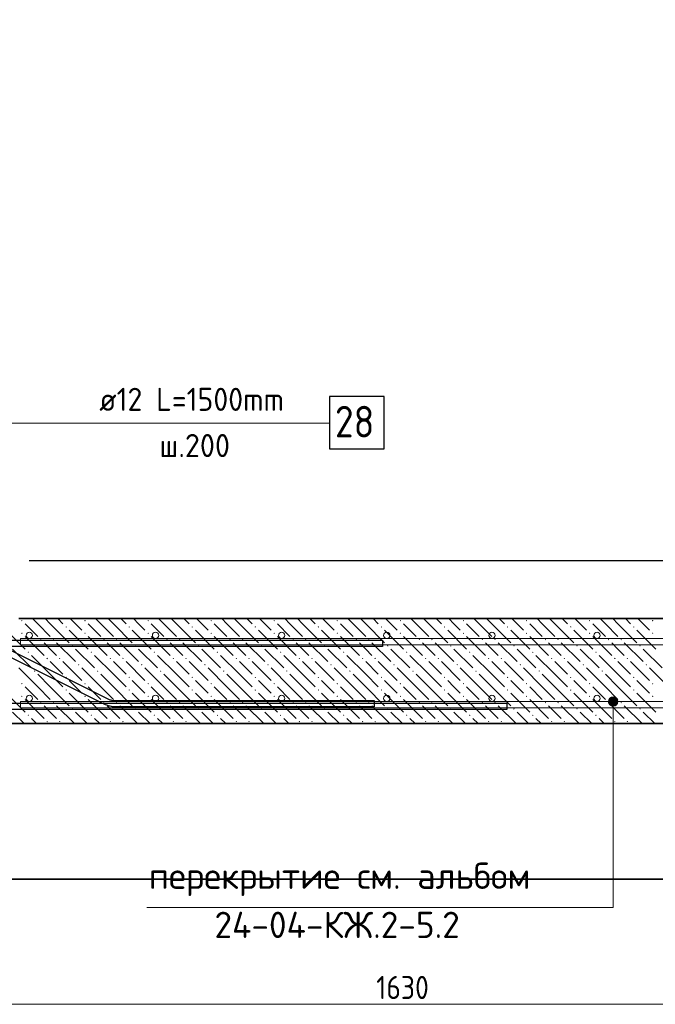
# Model space of a CAD drawing. Header units: millimetres. Extents: x 0 to 21005, y -5 to 14850.
# Tile 21 of 23: x 14622 to 17645, y 7475 to 12160. Entities that reach past the tile are written whole.
import ezdxf

# ---------------------------------------------------------------- set-up
doc = ezdxf.new("R2010")
doc.units = ezdxf.units.MM
for name, color, linetype, lineweight in [('Standard', 7, 'Continuous', 25), ('Обрамление П-обр. равн.', 7, 'Continuous', 25), ('Общий01', 7, 'Continuous', 13), ('Позиционная метка линия выноска', 7, 'Continuous', 13), ('Примечания', 7, 'Continuous', 13), ('Размерная линия_ общее', 7, 'Continuous', 13)]:
    doc.layers.add(name, color=color, linetype=linetype, lineweight=lineweight)
doc.layers.add('ЖБ Лестница', color=7, linetype='Continuous', lineweight=25, true_color=0xe0e0ff)
doc.styles.add('ISOCPEUR', font='txt')

msp = doc.modelspace()

# ---------------------------------------------------------------- hatches: boundary and pattern name
at = {"layer": 'ЖБ Лестница', "linetype": 'Continuous', "lineweight": 18, "transparency": 33554687}
for points in [[(14629.2, 9300.3), (14632.5, 9303.6), (14635.8, 9300.3), (14632.5, 9297.1)], [(14929.2, 9300.3), (14932.5, 9303.6), (14935.8, 9300.3), (14932.5, 9297.1)], [(15229.2, 9300.3), (15232.5, 9303.6), (15235.8, 9300.3), (15232.5, 9297.1)], [(15529.2, 9300.3), (15532.5, 9303.6), (15535.8, 9300.3), (15532.5, 9297.1)], [(15829.2, 9300.3), (15832.5, 9303.6), (15835.8, 9300.3), (15832.5, 9297.1)], [(16129.2, 9300.3), (16132.5, 9303.6), (16135.8, 9300.3), (16132.5, 9297.1)], [(16429.2, 9300.3), (16432.5, 9303.6), (16435.8, 9300.3), (16432.5, 9297.1)], [(16729.2, 9300.3), (16732.5, 9303.6), (16735.8, 9300.3), (16732.5, 9297.1)], [(17029.2, 9300.3), (17032.5, 9303.6), (17035.8, 9300.3), (17032.5, 9297.1)], [(17329.2, 9300.3), (17332.5, 9303.6), (17335.8, 9300.3), (17332.5, 9297.1)], [(17629.2, 9300.3), (17632.5, 9303.6), (17635.8, 9300.3), (17632.5, 9297.1)], [(14629.2, 9240.3), (14632.5, 9243.6), (14635.8, 9240.3), (14632.5, 9237.1)], [(14839.2, 9270.3), (14842.5, 9273.6), (14845.8, 9270.3), (14842.5, 9267.1)], [(14929.2, 9240.3), (14932.5, 9243.6), (14935.8, 9240.3), (14932.5, 9237.1)], [(15139.2, 9270.3), (15142.5, 9273.6), (15145.8, 9270.3), (15142.5, 9267.1)], [(15229.2, 9240.3), (15232.5, 9243.6), (15235.8, 9240.3), (15232.5, 9237.1)], [(15439.2, 9270.3), (15442.5, 9273.6), (15445.8, 9270.3), (15442.5, 9267.1)], [(15529.2, 9240.3), (15532.5, 9243.6), (15535.8, 9240.3), (15532.5, 9237.1)], [(15739.2, 9270.3), (15742.5, 9273.6), (15745.8, 9270.3), (15742.5, 9267.1)], [(15829.2, 9240.3), (15832.5, 9243.6), (15835.8, 9240.3), (15832.5, 9237.1)], [(16039.2, 9270.3), (16042.5, 9273.6), (16045.8, 9270.3), (16042.5, 9267.1)], [(16129.2, 9240.3), (16132.5, 9243.6), (16135.8, 9240.3), (16132.5, 9237.1)], [(16339.2, 9270.3), (16342.5, 9273.6), (16345.8, 9270.3), (16342.5, 9267.1)], [(16429.2, 9240.3), (16432.5, 9243.6), (16435.8, 9240.3), (16432.5, 9237.1)], [(16639.2, 9270.3), (16642.5, 9273.6), (16645.8, 9270.3), (16642.5, 9267.1)], [(16729.2, 9240.3), (16732.5, 9243.6), (16735.8, 9240.3), (16732.5, 9237.1)], [(16939.2, 9270.3), (16942.5, 9273.6), (16945.8, 9270.3), (16942.5, 9267.1)], [(17029.2, 9240.3), (17032.5, 9243.6), (17035.8, 9240.3), (17032.5, 9237.1)], [(17239.2, 9270.3), (17242.5, 9273.6), (17245.8, 9270.3), (17242.5, 9267.1)], [(17329.2, 9240.3), (17332.5, 9243.6), (17335.8, 9240.3), (17332.5, 9237.1)], [(17539.2, 9270.3), (17542.5, 9273.6), (17545.8, 9270.3), (17542.5, 9267.1)], [(17629.2, 9240.3), (17632.5, 9243.6), (17635.8, 9240.3), (17632.5, 9237.1)], [(14719.3, 9210.3), (14722.5, 9213.6), (14725.8, 9210.3), (14722.5, 9207.1)], [(14779.2, 9210.3), (14782.5, 9213.6), (14785.8, 9210.3), (14782.5, 9207.1)], [(14869.3, 9180.3), (14872.5, 9183.6), (14875.8, 9180.3), (14872.5, 9177.1)], [(15019.3, 9210.3), (15022.5, 9213.6), (15025.8, 9210.3), (15022.5, 9207.1)], [(15079.2, 9210.3), (15082.5, 9213.6), (15085.8, 9210.3), (15082.5, 9207.1)], [(15169.3, 9180.3), (15172.5, 9183.6), (15175.8, 9180.3), (15172.5, 9177.1)], [(15319.3, 9210.3), (15322.5, 9213.6), (15325.8, 9210.3), (15322.5, 9207.1)], [(15379.2, 9210.3), (15382.5, 9213.6), (15385.8, 9210.3), (15382.5, 9207.1)], [(15469.3, 9180.3), (15472.5, 9183.6), (15475.8, 9180.3), (15472.5, 9177.1)], [(15619.3, 9210.3), (15622.5, 9213.6), (15625.8, 9210.3), (15622.5, 9207.1)], [(15679.2, 9210.3), (15682.5, 9213.6), (15685.8, 9210.3), (15682.5, 9207.1)], [(15769.3, 9180.3), (15772.5, 9183.6), (15775.8, 9180.3), (15772.5, 9177.1)], [(15919.3, 9210.3), (15922.5, 9213.6), (15925.8, 9210.3), (15922.5, 9207.1)], [(15979.2, 9210.3), (15982.5, 9213.6), (15985.8, 9210.3), (15982.5, 9207.1)], [(16069.3, 9180.3), (16072.5, 9183.6), (16075.8, 9180.3), (16072.5, 9177.1)], [(16219.3, 9210.3), (16222.5, 9213.6), (16225.8, 9210.3), (16222.5, 9207.1)], [(16279.2, 9210.3), (16282.5, 9213.6), (16285.8, 9210.3), (16282.5, 9207.1)], [(16369.3, 9180.3), (16372.5, 9183.6), (16375.8, 9180.3), (16372.5, 9177.1)], [(16519.3, 9210.3), (16522.5, 9213.6), (16525.8, 9210.3), (16522.5, 9207.1)], [(16579.2, 9210.3), (16582.5, 9213.6), (16585.8, 9210.3), (16582.5, 9207.1)], [(16669.3, 9180.3), (16672.5, 9183.6), (16675.8, 9180.3), (16672.5, 9177.1)], [(16819.3, 9210.3), (16822.5, 9213.6), (16825.8, 9210.3), (16822.5, 9207.1)], [(16879.2, 9210.3), (16882.5, 9213.6), (16885.8, 9210.3), (16882.5, 9207.1)], [(16969.3, 9180.3), (16972.5, 9183.6), (16975.8, 9180.3), (16972.5, 9177.1)], [(17119.3, 9210.3), (17122.5, 9213.6), (17125.8, 9210.3), (17122.5, 9207.1)], [(17179.2, 9210.3), (17182.5, 9213.6), (17185.8, 9210.3), (17182.5, 9207.1)], [(17269.3, 9180.3), (17272.5, 9183.6), (17275.8, 9180.3), (17272.5, 9177.1)], [(17419.3, 9210.3), (17422.5, 9213.6), (17425.8, 9210.3), (17422.5, 9207.1)], [(17479.2, 9210.3), (17482.5, 9213.6), (17485.8, 9210.3), (17482.5, 9207.1)], [(17569.3, 9180.3), (17572.5, 9183.6), (17575.8, 9180.3), (17572.5, 9177.1)], [(14659.3, 9150.3), (14662.5, 9153.6), (14665.8, 9150.3), (14662.5, 9147.1)], [(14959.3, 9150.3), (14962.5, 9153.6), (14965.8, 9150.3), (14962.5, 9147.1)], [(15259.3, 9150.3), (15262.5, 9153.6), (15265.8, 9150.3), (15262.5, 9147.1)], [(15559.3, 9150.3), (15562.5, 9153.6), (15565.8, 9150.3), (15562.5, 9147.1)], [(15859.3, 9150.3), (15862.5, 9153.6), (15865.8, 9150.3), (15862.5, 9147.1)], [(16159.3, 9150.3), (16162.5, 9153.6), (16165.8, 9150.3), (16162.5, 9147.1)], [(16459.3, 9150.3), (16462.5, 9153.6), (16465.8, 9150.3), (16462.5, 9147.1)], [(16759.3, 9150.3), (16762.5, 9153.6), (16765.8, 9150.3), (16762.5, 9147.1)], [(17059.3, 9150.3), (17062.5, 9153.6), (17065.8, 9150.3), (17062.5, 9147.1)], [(17359.3, 9150.3), (17362.5, 9153.6), (17365.8, 9150.3), (17362.5, 9147.1)], [(14749.2, 9120.3), (14752.5, 9123.6), (14755.8, 9120.3), (14752.5, 9117.1)], [(14809.3, 9120.3), (14812.5, 9123.6), (14815.8, 9120.3), (14812.5, 9117.1)], [(14899.2, 9090.3), (14902.5, 9093.6), (14905.8, 9090.3), (14902.5, 9087.1)], [(15049.2, 9120.3), (15052.5, 9123.6), (15055.8, 9120.3), (15052.5, 9117.1)], [(15109.3, 9120.3), (15112.5, 9123.6), (15115.8, 9120.3), (15112.5, 9117.1)], [(15199.2, 9090.3), (15202.5, 9093.6), (15205.8, 9090.3), (15202.5, 9087.1)], [(15349.2, 9120.3), (15352.5, 9123.6), (15355.8, 9120.3), (15352.5, 9117.1)], [(15409.3, 9120.3), (15412.5, 9123.6), (15415.8, 9120.3), (15412.5, 9117.1)], [(15499.2, 9090.3), (15502.5, 9093.6), (15505.8, 9090.3), (15502.5, 9087.1)], [(15649.2, 9120.3), (15652.5, 9123.6), (15655.8, 9120.3), (15652.5, 9117.1)], [(15709.3, 9120.3), (15712.5, 9123.6), (15715.8, 9120.3), (15712.5, 9117.1)], [(15799.3, 9090.3), (15802.5, 9093.6), (15805.8, 9090.3), (15802.5, 9087.1)], [(15949.3, 9120.3), (15952.5, 9123.6), (15955.8, 9120.3), (15952.5, 9117.1)], [(16009.3, 9120.3), (16012.5, 9123.6), (16015.8, 9120.3), (16012.5, 9117.1)], [(16099.3, 9090.3), (16102.5, 9093.6), (16105.8, 9090.3), (16102.5, 9087.1)], [(16249.3, 9120.3), (16252.5, 9123.6), (16255.8, 9120.3), (16252.5, 9117.1)], [(16309.3, 9120.3), (16312.5, 9123.6), (16315.8, 9120.3), (16312.5, 9117.1)], [(16399.3, 9090.3), (16402.5, 9093.6), (16405.8, 9090.3), (16402.5, 9087.1)], [(16549.3, 9120.3), (16552.5, 9123.6), (16555.8, 9120.3), (16552.5, 9117.1)], [(16609.3, 9120.3), (16612.5, 9123.6), (16615.8, 9120.3), (16612.5, 9117.1)], [(16699.3, 9090.3), (16702.5, 9093.6), (16705.8, 9090.3), (16702.5, 9087.1)], [(16849.3, 9120.3), (16852.5, 9123.6), (16855.8, 9120.3), (16852.5, 9117.1)], [(16909.3, 9120.3), (16912.5, 9123.6), (16915.8, 9120.3), (16912.5, 9117.1)], [(16999.3, 9090.3), (17002.5, 9093.6), (17005.8, 9090.3), (17002.5, 9087.1)], [(17149.3, 9120.3), (17152.5, 9123.6), (17155.8, 9120.3), (17152.5, 9117.1)], [(17209.3, 9120.3), (17212.5, 9123.6), (17215.8, 9120.3), (17212.5, 9117.1)], [(17299.3, 9090.3), (17302.5, 9093.6), (17305.8, 9090.3), (17302.5, 9087.1)], [(17449.3, 9120.3), (17452.5, 9123.6), (17455.8, 9120.3), (17452.5, 9117.1)], [(17509.3, 9120.3), (17512.5, 9123.6), (17515.8, 9120.3), (17512.5, 9117.1)], [(17599.3, 9090.3), (17602.5, 9093.6), (17605.8, 9090.3), (17602.5, 9087.1)], [(14689.2, 9060.3), (14692.5, 9063.6), (14695.8, 9060.3), (14692.5, 9057.1)], [(14989.2, 9060.3), (14992.5, 9063.6), (14995.8, 9060.3), (14992.5, 9057.1)], [(15289.2, 9060.3), (15292.5, 9063.6), (15295.8, 9060.3), (15292.5, 9057.1)], [(15589.2, 9060.3), (15592.5, 9063.6), (15595.8, 9060.3), (15592.5, 9057.1)], [(15889.2, 9060.3), (15892.5, 9063.6), (15895.8, 9060.3), (15892.5, 9057.1)], [(16189.2, 9060.3), (16192.5, 9063.6), (16195.8, 9060.3), (16192.5, 9057.1)], [(16489.2, 9060.3), (16492.5, 9063.6), (16495.8, 9060.3), (16492.5, 9057.1)], [(16789.2, 9060.3), (16792.5, 9063.6), (16795.8, 9060.3), (16792.5, 9057.1)], [(17089.2, 9060.3), (17092.5, 9063.6), (17095.8, 9060.3), (17092.5, 9057.1)], [(17389.2, 9060.3), (17392.5, 9063.6), (17395.8, 9060.3), (17392.5, 9057.1)], [(14629.2, 9000.3), (14632.5, 9003.6), (14635.8, 9000.3), (14632.5, 8997.1)], [(14839.2, 9030.3), (14842.5, 9033.6), (14845.8, 9030.3), (14842.5, 9027.1)], [(14929.2, 9000.3), (14932.5, 9003.6), (14935.8, 9000.3), (14932.5, 8997.1)], [(15139.2, 9030.3), (15142.5, 9033.6), (15145.8, 9030.3), (15142.5, 9027.1)], [(15229.2, 9000.3), (15232.5, 9003.6), (15235.8, 9000.3), (15232.5, 8997.1)], [(15439.2, 9030.3), (15442.5, 9033.6), (15445.8, 9030.3), (15442.5, 9027.1)], [(15529.2, 9000.3), (15532.5, 9003.6), (15535.8, 9000.3), (15532.5, 8997.1)], [(15739.2, 9030.3), (15742.5, 9033.6), (15745.8, 9030.3), (15742.5, 9027.1)], [(15829.2, 9000.3), (15832.5, 9003.6), (15835.8, 9000.3), (15832.5, 8997.1)], [(16039.2, 9030.3), (16042.5, 9033.6), (16045.8, 9030.3), (16042.5, 9027.1)], [(16129.2, 9000.3), (16132.5, 9003.6), (16135.8, 9000.3), (16132.5, 8997.1)], [(16339.2, 9030.3), (16342.5, 9033.6), (16345.8, 9030.3), (16342.5, 9027.1)], [(16429.2, 9000.3), (16432.5, 9003.6), (16435.8, 9000.3), (16432.5, 8997.1)], [(16639.2, 9030.3), (16642.5, 9033.6), (16645.8, 9030.3), (16642.5, 9027.1)], [(16729.2, 9000.3), (16732.5, 9003.6), (16735.8, 9000.3), (16732.5, 8997.1)], [(16939.2, 9030.3), (16942.5, 9033.6), (16945.8, 9030.3), (16942.5, 9027.1)], [(17029.2, 9000.3), (17032.5, 9003.6), (17035.8, 9000.3), (17032.5, 8997.1)], [(17239.2, 9030.3), (17242.5, 9033.6), (17245.8, 9030.3), (17242.5, 9027.1)], [(17329.2, 9000.3), (17332.5, 9003.6), (17335.8, 9000.3), (17332.5, 8997.1)], [(17539.2, 9030.3), (17542.5, 9033.6), (17545.8, 9030.3), (17542.5, 9027.1)], [(17629.2, 9000.3), (17632.5, 9003.6), (17635.8, 9000.3), (17632.5, 8997.1)], [(14839.2, 8970.3), (14842.5, 8973.6), (14845.8, 8970.3), (14842.5, 8967.1)], [(15139.2, 8970.3), (15142.5, 8973.6), (15145.8, 8970.3), (15142.5, 8967.1)], [(15439.2, 8970.3), (15442.5, 8973.6), (15445.8, 8970.3), (15442.5, 8967.1)], [(15739.2, 8970.3), (15742.5, 8973.6), (15745.8, 8970.3), (15742.5, 8967.1)], [(16039.2, 8970.3), (16042.5, 8973.6), (16045.8, 8970.3), (16042.5, 8967.1)], [(16339.2, 8970.3), (16342.5, 8973.6), (16345.8, 8970.3), (16342.5, 8967.1)], [(16639.2, 8970.3), (16642.5, 8973.6), (16645.8, 8970.3), (16642.5, 8967.1)], [(16939.2, 8970.3), (16942.5, 8973.6), (16945.8, 8970.3), (16942.5, 8967.1)], [(17239.2, 8970.3), (17242.5, 8973.6), (17245.8, 8970.3), (17242.5, 8967.1)], [(17539.2, 8970.3), (17542.5, 8973.6), (17545.8, 8970.3), (17542.5, 8967.1)], [(14629.2, 8940.3), (14632.5, 8943.6), (14635.8, 8940.3), (14632.5, 8937.1)], [(14719.3, 8910.3), (14722.5, 8913.6), (14725.8, 8910.3), (14722.5, 8907.1)], [(14779.2, 8910.3), (14782.5, 8913.6), (14785.8, 8910.3), (14782.5, 8907.1)], [(14929.2, 8940.3), (14932.5, 8943.6), (14935.8, 8940.3), (14932.5, 8937.1)], [(15019.3, 8910.3), (15022.5, 8913.6), (15025.8, 8910.3), (15022.5, 8907.1)], [(15079.2, 8910.3), (15082.5, 8913.6), (15085.8, 8910.3), (15082.5, 8907.1)], [(15229.2, 8940.3), (15232.5, 8943.6), (15235.8, 8940.3), (15232.5, 8937.1)], [(15319.3, 8910.3), (15322.5, 8913.6), (15325.8, 8910.3), (15322.5, 8907.1)], [(15379.2, 8910.3), (15382.5, 8913.6), (15385.8, 8910.3), (15382.5, 8907.1)], [(15529.2, 8940.3), (15532.5, 8943.6), (15535.8, 8940.3), (15532.5, 8937.1)], [(15619.3, 8910.3), (15622.5, 8913.6), (15625.8, 8910.3), (15622.5, 8907.1)], [(15679.2, 8910.3), (15682.5, 8913.6), (15685.8, 8910.3), (15682.5, 8907.1)], [(15829.2, 8940.3), (15832.5, 8943.6), (15835.8, 8940.3), (15832.5, 8937.1)], [(15919.3, 8910.3), (15922.5, 8913.6), (15925.8, 8910.3), (15922.5, 8907.1)], [(15979.2, 8910.3), (15982.5, 8913.6), (15985.8, 8910.3), (15982.5, 8907.1)], [(16129.2, 8940.3), (16132.5, 8943.6), (16135.8, 8940.3), (16132.5, 8937.1)], [(16219.3, 8910.3), (16222.5, 8913.6), (16225.8, 8910.3), (16222.5, 8907.1)], [(16279.2, 8910.3), (16282.5, 8913.6), (16285.8, 8910.3), (16282.5, 8907.1)], [(16429.2, 8940.3), (16432.5, 8943.6), (16435.8, 8940.3), (16432.5, 8937.1)], [(16519.3, 8910.3), (16522.5, 8913.6), (16525.8, 8910.3), (16522.5, 8907.1)], [(16579.2, 8910.3), (16582.5, 8913.6), (16585.8, 8910.3), (16582.5, 8907.1)], [(16729.2, 8940.3), (16732.5, 8943.6), (16735.8, 8940.3), (16732.5, 8937.1)], [(16819.3, 8910.3), (16822.5, 8913.6), (16825.8, 8910.3), (16822.5, 8907.1)], [(16879.2, 8910.3), (16882.5, 8913.6), (16885.8, 8910.3), (16882.5, 8907.1)], [(17029.2, 8940.3), (17032.5, 8943.6), (17035.8, 8940.3), (17032.5, 8937.1)], [(17119.3, 8910.3), (17122.5, 8913.6), (17125.8, 8910.3), (17122.5, 8907.1)], [(17179.2, 8910.3), (17182.5, 8913.6), (17185.8, 8910.3), (17182.5, 8907.1)], [(17329.2, 8940.3), (17332.5, 8943.6), (17335.8, 8940.3), (17332.5, 8937.1)], [(17419.3, 8910.3), (17422.5, 8913.6), (17425.8, 8910.3), (17422.5, 8907.1)], [(17479.2, 8910.3), (17482.5, 8913.6), (17485.8, 8910.3), (17482.5, 8907.1)], [(17629.2, 8940.3), (17632.5, 8943.6), (17635.8, 8940.3), (17632.5, 8937.1)], [(14869.3, 8880.3), (14872.5, 8883.6), (14875.8, 8880.3), (14872.5, 8877.1)], [(15169.3, 8880.3), (15172.5, 8883.6), (15175.8, 8880.3), (15172.5, 8877.1)], [(15469.3, 8880.3), (15472.5, 8883.6), (15475.8, 8880.3), (15472.5, 8877.1)], [(15769.3, 8880.3), (15772.5, 8883.6), (15775.8, 8880.3), (15772.5, 8877.1)], [(16069.3, 8880.3), (16072.5, 8883.6), (16075.8, 8880.3), (16072.5, 8877.1)], [(16369.3, 8880.3), (16372.5, 8883.6), (16375.8, 8880.3), (16372.5, 8877.1)], [(16669.3, 8880.3), (16672.5, 8883.6), (16675.8, 8880.3), (16672.5, 8877.1)], [(16969.3, 8880.3), (16972.5, 8883.6), (16975.8, 8880.3), (16972.5, 8877.1)], [(17269.3, 8880.3), (17272.5, 8883.6), (17275.8, 8880.3), (17272.5, 8877.1)], [(17569.3, 8880.3), (17572.5, 8883.6), (17575.8, 8880.3), (17572.5, 8877.1)], [(14659.3, 8850.3), (14662.5, 8853.6), (14665.8, 8850.3), (14662.5, 8847.1)], [(14749.2, 8820.3), (14752.5, 8823.6), (14755.8, 8820.3), (14752.5, 8817.1)], [(14809.3, 8820.3), (14812.5, 8823.6), (14815.8, 8820.3), (14812.5, 8817.1)], [(14959.3, 8850.3), (14962.5, 8853.6), (14965.8, 8850.3), (14962.5, 8847.1)], [(15049.2, 8820.3), (15052.5, 8823.6), (15055.8, 8820.3), (15052.5, 8817.1)], [(15109.3, 8820.3), (15112.5, 8823.6), (15115.8, 8820.3), (15112.5, 8817.1)], [(15259.3, 8850.3), (15262.5, 8853.6), (15265.8, 8850.3), (15262.5, 8847.1)], [(15349.2, 8820.3), (15352.5, 8823.6), (15355.8, 8820.3), (15352.5, 8817.1)], [(15409.3, 8820.3), (15412.5, 8823.6), (15415.8, 8820.3), (15412.5, 8817.1)], [(15559.3, 8850.3), (15562.5, 8853.6), (15565.8, 8850.3), (15562.5, 8847.1)], [(15649.2, 8820.3), (15652.5, 8823.6), (15655.8, 8820.3), (15652.5, 8817.1)], [(15709.3, 8820.3), (15712.5, 8823.6), (15715.8, 8820.3), (15712.5, 8817.1)], [(15859.3, 8850.3), (15862.5, 8853.6), (15865.8, 8850.3), (15862.5, 8847.1)], [(15949.3, 8820.3), (15952.5, 8823.6), (15955.8, 8820.3), (15952.5, 8817.1)], [(16009.3, 8820.3), (16012.5, 8823.6), (16015.8, 8820.3), (16012.5, 8817.1)], [(16159.3, 8850.3), (16162.5, 8853.6), (16165.8, 8850.3), (16162.5, 8847.1)], [(16249.3, 8820.3), (16252.5, 8823.6), (16255.8, 8820.3), (16252.5, 8817.1)], [(16309.3, 8820.3), (16312.5, 8823.6), (16315.8, 8820.3), (16312.5, 8817.1)], [(16459.3, 8850.3), (16462.5, 8853.6), (16465.8, 8850.3), (16462.5, 8847.1)], [(16549.3, 8820.3), (16552.5, 8823.6), (16555.8, 8820.3), (16552.5, 8817.1)], [(16609.3, 8820.3), (16612.5, 8823.6), (16615.8, 8820.3), (16612.5, 8817.1)], [(16759.3, 8850.3), (16762.5, 8853.6), (16765.8, 8850.3), (16762.5, 8847.1)], [(16849.3, 8820.3), (16852.5, 8823.6), (16855.8, 8820.3), (16852.5, 8817.1)], [(16909.3, 8820.3), (16912.5, 8823.6), (16915.8, 8820.3), (16912.5, 8817.1)], [(17059.3, 8850.3), (17062.5, 8853.6), (17065.8, 8850.3), (17062.5, 8847.1)], [(17149.3, 8820.3), (17152.5, 8823.6), (17155.8, 8820.3), (17152.5, 8817.1)], [(17209.3, 8820.3), (17212.5, 8823.6), (17215.8, 8820.3), (17212.5, 8817.1)], [(17359.3, 8850.3), (17362.5, 8853.6), (17365.8, 8850.3), (17362.5, 8847.1)], [(17449.3, 8820.3), (17452.5, 8823.6), (17455.8, 8820.3), (17452.5, 8817.1)], [(17509.3, 8820.3), (17512.5, 8823.6), (17515.8, 8820.3), (17512.5, 8817.1)]]:
    msp.add_hatch(color=7, dxfattribs=at).paths.add_polyline_path(points, flags=16)
at = {"layer": 'Примечания', "linetype": 'Continuous', "lineweight": 13, "transparency": 33554687}
for points in [[(17422.2, 8915.3), (17467.2, 8915.3), (17464.1, 8926.6)], [(17422.2, 8915.3), (17464.1, 8926.6), (17425.4, 8926.6)], [(17425.4, 8904.1), (17467.2, 8915.3), (17422.2, 8915.3)], [(17425.4, 8926.6), (17464.1, 8926.6), (17456, 8934.7)], [(17425.4, 8926.6), (17456, 8934.7), (17433.5, 8934.7)], [(17425.4, 8904.1), (17464.1, 8904.1), (17467.2, 8915.3)], [(17433.5, 8896), (17464.1, 8904.1), (17425.4, 8904.1)], [(17433.5, 8934.7), (17456, 8934.7), (17444.7, 8937.8)], [(17433.5, 8896), (17456, 8896), (17464.1, 8904.1)], [(17456, 8896), (17433.5, 8896), (17444.7, 8892.8)]]:
    msp.add_hatch(color=7, dxfattribs=at).paths.add_polyline_path(points)

# ---------------------------------------------------------------- linework, layer by layer
at = {"color": 7, "linetype": 'Continuous', "lineweight": 25, "transparency": 33554687}
for points in [[(7873.6, 12512.4), (15043.6, 8927.4), (15047.4, 8925.7), (15051.3, 8924.2), (15055.2, 8922.9), (15059.1, 8921.9), (15063.1, 8921.1), (15067.2, 8920.5), (15071.3, 8920.1), (15075.5, 8919.9), (16307.6, 8919.9), (16307.6, 8889.9), (15074.9, 8889.9), (15069.3, 8890.1), (15063.5, 8890.7), (15057.9, 8891.5), (15052.2, 8892.7), (15046.7, 8894.2), (15041.2, 8895.9), (15035.9, 8898), (15030.7, 8900.3), (7860.7, 12485.3)], [(16938.2, 8877.2), (14460.5, 8877.2), (14454.9, 8877.4), (14449.1, 8877.9), (14443.4, 8878.8), (14437.8, 8880), (14432.3, 8881.4), (14426.8, 8883.2), (14421.4, 8885.3), (14416.3, 8887.6), (7237.2, 12477.1)], [(7250.1, 12504.2), (14429.2, 8914.7), (14433, 8913), (14436.9, 8911.5), (14440.8, 8910.2), (14444.7, 8909.2), (14448.7, 8908.3), (14452.8, 8907.7), (14456.9, 8907.3), (14461.1, 8907.2), (16938.2, 8907.2), (16938.2, 8877.2)]]:
    msp.add_lwpolyline(points, dxfattribs=at)
at = {"layer": 'Standard', "color": 254, "linetype": 'Continuous', "lineweight": 35, "true_color": 0xc4c4ff, "transparency": 33554687}
msp.add_lwpolyline([(1511.4, 8070.9), (19631.2, 8070.9), (19631.2, 13883), (1511.4, 13883), (1511.4, 8070.9)], dxfattribs=at)
at = {"layer": 'Standard', "color": 7, "linetype": 'Continuous', "lineweight": 13, "transparency": 33554687}
for points in [[(14626.2, 9215.3), (19381.2, 9215.3), (19381.2, 9185.3), (14626.2, 9185.3), (14626.2, 9215.3)], [(14626.2, 8915.3), (19381.2, 8915.3), (19381.2, 8885.3), (14626.2, 8885.3), (14626.2, 8915.3)]]:
    msp.add_lwpolyline(points, dxfattribs=at)
at = {"layer": 'Standard', "color": 7, "linetype": 'Continuous', "lineweight": 18, "transparency": 33554687}
for centre in [(14667.9, 9230.3), (15267.9, 9230.3), (15867.9, 9230.3), (16367.9, 9230.3), (16867.9, 9230.3), (17367.9, 9230.3), (14667.9, 8930.3), (15267.9, 8930.3), (15867.9, 8930.3), (16367.9, 8930.3), (16867.9, 8930.3), (17367.9, 8930.3)]:
    msp.add_circle(centre, 15, dxfattribs=at)
at = {"layer": 'ЖБ Лестница', "color": 7, "linetype": 'Continuous', "lineweight": 35, "transparency": 33554687}
for p, q in [((18992.9, 9310.3), (14617.5, 9310.3)), ((14417.5, 8810.3), (18992.9, 8810.3))]:
    msp.add_line(p, q, dxfattribs=at)
at = {"layer": 'ЖБ Лестница', "color": 9, "linetype": 'Continuous', "lineweight": 18, "true_color": 0xc7c7c7, "transparency": 33554687}
for p, q in [((14647.5, 9285.3), (14707.5, 9225.3)), ((14707.5, 9285.3), (14682.5, 9310.3)), ((14707.5, 9285.3), (14767.5, 9225.3)), ((14742.5, 9310.3), (14767.5, 9285.3)), ((14767.5, 9285.3), (14857.5, 9195.3)), ((14802.5, 9310.3), (14827.5, 9285.3)), ((14887.5, 9285.3), (14862.5, 9310.3)), ((14917.5, 9255.3), (14887.5, 9285.3)), ((14947.5, 9285.3), (15007.5, 9225.3)), ((15007.5, 9285.3), (14982.5, 9310.3)), ((15007.5, 9285.3), (15067.5, 9225.3)), ((15042.5, 9310.3), (15067.5, 9285.3)), ((15067.5, 9285.3), (15157.5, 9195.3)), ((15102.5, 9310.3), (15127.5, 9285.3)), ((15187.5, 9285.3), (15162.5, 9310.3)), ((15217.5, 9255.3), (15187.5, 9285.3)), ((15247.5, 9285.3), (15307.5, 9225.3)), ((15307.5, 9285.3), (15282.5, 9310.3)), ((15307.5, 9285.3), (15367.5, 9225.3)), ((15342.5, 9310.3), (15367.5, 9285.3)), ((15367.5, 9285.3), (15457.5, 9195.3)), ((15402.5, 9310.3), (15427.5, 9285.3)), ((15487.5, 9285.3), (15462.5, 9310.3)), ((15517.5, 9255.3), (15487.5, 9285.3)), ((15547.5, 9285.3), (15607.5, 9225.3)), ((15607.5, 9285.3), (15582.5, 9310.3)), ((15607.5, 9285.3), (15667.5, 9225.3)), ((15642.5, 9310.3), (15667.5, 9285.3)), ((15667.5, 9285.3), (15757.5, 9195.3)), ((15702.5, 9310.3), (15727.5, 9285.3)), ((15787.5, 9285.3), (15762.5, 9310.3)), ((15817.5, 9255.3), (15787.5, 9285.3)), ((15847.5, 9285.3), (15907.5, 9225.3)), ((15907.5, 9285.3), (15882.5, 9310.3)), ((15907.5, 9285.3), (15967.5, 9225.3)), ((15942.5, 9310.3), (15967.5, 9285.3)), ((15967.5, 9285.3), (16057.5, 9195.3)), ((16002.5, 9310.3), (16027.5, 9285.3)), ((16087.5, 9285.3), (16062.5, 9310.3)), ((16117.5, 9255.3), (16087.5, 9285.3)), ((16147.5, 9285.3), (16207.5, 9225.3)), ((16207.5, 9285.3), (16182.5, 9310.3)), ((16207.5, 9285.3), (16267.5, 9225.3)), ((16242.5, 9310.3), (16267.5, 9285.3)), ((16267.5, 9285.3), (16357.5, 9195.3)), ((16302.5, 9310.3), (16327.5, 9285.3)), ((16387.5, 9285.3), (16362.5, 9310.3)), ((16417.5, 9255.3), (16387.5, 9285.3)), ((16447.5, 9285.3), (16507.5, 9225.3)), ((16507.5, 9285.3), (16482.5, 9310.3)), ((16507.5, 9285.3), (16567.5, 9225.3)), ((16542.5, 9310.3), (16567.5, 9285.3)), ((16567.5, 9285.3), (16657.5, 9195.3)), ((16602.5, 9310.3), (16627.5, 9285.3)), ((16687.5, 9285.3), (16662.5, 9310.3)), ((16717.5, 9255.3), (16687.5, 9285.3)), ((16747.5, 9285.3), (16807.5, 9225.3)), ((16807.5, 9285.3), (16782.5, 9310.3)), ((16807.5, 9285.3), (16867.5, 9225.3)), ((16842.5, 9310.3), (16867.5, 9285.3)), ((16867.5, 9285.3), (16957.5, 9195.3)), ((16902.5, 9310.3), (16927.5, 9285.3)), ((16987.5, 9285.3), (16962.5, 9310.3)), ((17017.5, 9255.3), (16987.5, 9285.3)), ((17047.5, 9285.3), (17107.5, 9225.3)), ((17107.5, 9285.3), (17082.5, 9310.3)), ((17107.5, 9285.3), (17167.5, 9225.3)), ((17142.5, 9310.3), (17167.5, 9285.3)), ((17167.5, 9285.3), (17257.5, 9195.3)), ((17202.5, 9310.3), (17227.5, 9285.3)), ((17287.5, 9285.3), (17262.5, 9310.3)), ((17317.5, 9255.3), (17287.5, 9285.3)), ((17347.5, 9285.3), (17407.5, 9225.3)), ((17407.5, 9285.3), (17382.5, 9310.3)), ((17407.5, 9285.3), (17467.5, 9225.3)), ((17442.5, 9310.3), (17467.5, 9285.3)), ((17467.5, 9285.3), (17557.5, 9195.3)), ((17502.5, 9310.3), (17527.5, 9285.3)), ((17587.5, 9285.3), (17562.5, 9310.3)), ((17617.5, 9255.3), (17587.5, 9285.3)), ((14557.5, 9255.3), (14647.5, 9165.3)), ((14857.5, 9255.3), (14947.5, 9165.3)), ((15157.5, 9255.3), (15247.5, 9165.3)), ((15457.5, 9255.3), (15547.5, 9165.3)), ((15757.5, 9255.3), (15847.5, 9165.3)), ((16057.5, 9255.3), (16147.5, 9165.3)), ((16357.5, 9255.3), (16447.5, 9165.3)), ((16657.5, 9255.3), (16747.5, 9165.3)), ((16957.5, 9255.3), (17047.5, 9165.3)), ((17257.5, 9255.3), (17347.5, 9165.3)), ((17557.5, 9255.3), (17647.5, 9165.3)), ((14647.5, 9225.3), (14737.5, 9135.3)), ((14767.5, 9165.3), (14737.5, 9195.3)), ((14797.5, 9195.3), (14887.5, 9105.3)), ((14947.5, 9225.3), (15037.5, 9135.3)), ((15067.5, 9165.3), (15037.5, 9195.3)), ((15097.5, 9195.3), (15187.5, 9105.3)), ((15247.5, 9225.3), (15337.5, 9135.3)), ((15367.5, 9165.3), (15337.5, 9195.3)), ((15397.5, 9195.3), (15487.5, 9105.3)), ((15547.5, 9225.3), (15637.5, 9135.3)), ((15667.5, 9165.3), (15637.5, 9195.3)), ((15697.5, 9195.3), (15787.5, 9105.3)), ((15847.5, 9225.3), (15937.5, 9135.3)), ((15967.5, 9165.3), (15937.5, 9195.3)), ((15997.5, 9195.3), (16087.5, 9105.3)), ((16147.5, 9225.3), (16237.5, 9135.3)), ((16267.5, 9165.3), (16237.5, 9195.3)), ((16297.5, 9195.3), (16387.5, 9105.3)), ((16447.5, 9225.3), (16537.5, 9135.3)), ((16567.5, 9165.3), (16537.5, 9195.3)), ((16597.5, 9195.3), (16687.5, 9105.3)), ((16747.5, 9225.3), (16837.5, 9135.3)), ((16867.5, 9165.3), (16837.5, 9195.3)), ((16897.5, 9195.3), (16987.5, 9105.3)), ((17047.5, 9225.3), (17137.5, 9135.3)), ((17167.5, 9165.3), (17137.5, 9195.3)), ((17197.5, 9195.3), (17287.5, 9105.3)), ((17347.5, 9225.3), (17437.5, 9135.3)), ((17467.5, 9165.3), (17437.5, 9195.3)), ((17497.5, 9195.3), (17587.5, 9105.3)), ((14587.5, 9165.3), (14677.5, 9075.3)), ((14797.5, 9135.3), (14767.5, 9165.3)), ((14887.5, 9165.3), (14977.5, 9075.3)), ((15097.5, 9135.3), (15067.5, 9165.3)), ((15187.5, 9165.3), (15277.5, 9075.3)), ((15397.5, 9135.3), (15367.5, 9165.3)), ((15487.5, 9165.3), (15577.5, 9075.3)), ((15697.5, 9135.3), (15667.5, 9165.3)), ((15787.5, 9165.3), (15877.5, 9075.3)), ((15997.5, 9135.3), (15967.5, 9165.3)), ((16087.5, 9165.3), (16177.5, 9075.3)), ((16297.5, 9135.3), (16267.5, 9165.3)), ((16387.5, 9165.3), (16477.5, 9075.3)), ((16597.5, 9135.3), (16567.5, 9165.3)), ((16687.5, 9165.3), (16777.5, 9075.3)), ((16897.5, 9135.3), (16867.5, 9165.3)), ((16987.5, 9165.3), (17077.5, 9075.3)), ((17197.5, 9135.3), (17167.5, 9165.3)), ((17287.5, 9165.3), (17377.5, 9075.3)), ((17497.5, 9135.3), (17467.5, 9165.3)), ((17587.5, 9165.3), (17677.5, 9075.3)), ((14767.5, 9045.3), (14677.5, 9135.3)), ((14767.5, 9105.3), (14827.5, 9045.3)), ((14827.5, 9105.3), (14917.5, 9015.3)), ((15067.5, 9045.3), (14977.5, 9135.3)), ((15067.5, 9105.3), (15127.5, 9045.3)), ((15127.5, 9105.3), (15217.5, 9015.3)), ((15367.5, 9045.3), (15277.5, 9135.3)), ((15367.5, 9105.3), (15427.5, 9045.3)), ((15427.5, 9105.3), (15517.5, 9015.3)), ((15667.5, 9045.3), (15577.5, 9135.3)), ((15667.5, 9105.3), (15727.5, 9045.3)), ((15727.5, 9105.3), (15817.5, 9015.3)), ((15967.5, 9045.3), (15877.5, 9135.3)), ((15967.5, 9105.3), (16027.5, 9045.3)), ((16027.5, 9105.3), (16117.5, 9015.3)), ((16267.5, 9045.3), (16177.5, 9135.3)), ((16267.5, 9105.3), (16327.5, 9045.3)), ((16327.5, 9105.3), (16417.5, 9015.3)), ((16567.5, 9045.3), (16477.5, 9135.3)), ((16567.5, 9105.3), (16627.5, 9045.3)), ((16627.5, 9105.3), (16717.5, 9015.3)), ((16867.5, 9045.3), (16777.5, 9135.3)), ((16867.5, 9105.3), (16927.5, 9045.3)), ((16927.5, 9105.3), (17017.5, 9015.3)), ((17167.5, 9045.3), (17077.5, 9135.3)), ((17167.5, 9105.3), (17227.5, 9045.3)), ((17227.5, 9105.3), (17317.5, 9015.3)), ((17467.5, 9045.3), (17377.5, 9135.3)), ((17467.5, 9105.3), (17527.5, 9045.3)), ((17527.5, 9105.3), (17617.5, 9015.3)), ((14707.5, 8985.3), (14617.5, 9075.3)), ((14707.5, 9045.3), (14767.5, 8985.3)), ((14767.5, 9045.3), (14827.5, 8985.3)), ((15007.5, 8985.3), (14917.5, 9075.3)), ((15007.5, 9045.3), (15067.5, 8985.3)), ((15067.5, 9045.3), (15127.5, 8985.3)), ((15307.5, 8985.3), (15217.5, 9075.3)), ((15307.5, 9045.3), (15367.5, 8985.3)), ((15367.5, 9045.3), (15427.5, 8985.3)), ((15607.5, 8985.3), (15517.5, 9075.3)), ((15607.5, 9045.3), (15667.5, 8985.3)), ((15667.5, 9045.3), (15727.5, 8985.3)), ((15907.5, 8985.3), (15817.5, 9075.3)), ((15907.5, 9045.3), (15967.5, 8985.3)), ((15967.5, 9045.3), (16027.5, 8985.3)), ((16207.5, 8985.3), (16117.5, 9075.3)), ((16207.5, 9045.3), (16267.5, 8985.3)), ((16267.5, 9045.3), (16327.5, 8985.3)), ((16507.5, 8985.3), (16417.5, 9075.3)), ((16507.5, 9045.3), (16567.5, 8985.3)), ((16567.5, 9045.3), (16627.5, 8985.3)), ((16807.5, 8985.3), (16717.5, 9075.3)), ((16807.5, 9045.3), (16867.5, 8985.3)), ((16867.5, 9045.3), (16927.5, 8985.3)), ((17107.5, 8985.3), (17017.5, 9075.3)), ((17107.5, 9045.3), (17167.5, 8985.3)), ((17167.5, 9045.3), (17227.5, 8985.3)), ((17407.5, 8985.3), (17317.5, 9075.3)), ((17407.5, 9045.3), (17467.5, 8985.3)), ((17467.5, 9045.3), (17527.5, 8985.3)), ((17707.5, 8985.3), (17617.5, 9075.3)), ((14887.5, 8985.3), (14857.5, 9015.3)), ((15187.5, 8985.3), (15157.5, 9015.3)), ((15487.5, 8985.3), (15457.5, 9015.3)), ((15787.5, 8985.3), (15757.5, 9015.3)), ((16087.5, 8985.3), (16057.5, 9015.3)), ((16387.5, 8985.3), (16357.5, 9015.3)), ((16687.5, 8985.3), (16657.5, 9015.3)), ((16987.5, 8985.3), (16957.5, 9015.3)), ((17287.5, 8985.3), (17257.5, 9015.3)), ((17587.5, 8985.3), (17557.5, 9015.3)), ((14557.5, 8955.3), (14647.5, 8865.3)), ((14647.5, 8985.3), (14707.5, 8925.3)), ((14707.5, 8985.3), (14767.5, 8925.3)), ((14767.5, 8985.3), (14857.5, 8895.3)), ((14857.5, 8955.3), (14947.5, 8865.3)), ((14917.5, 8955.3), (14887.5, 8985.3)), ((14947.5, 8985.3), (15007.5, 8925.3)), ((15007.5, 8985.3), (15067.5, 8925.3)), ((15067.5, 8985.3), (15157.5, 8895.3)), ((15157.5, 8955.3), (15247.5, 8865.3)), ((15217.5, 8955.3), (15187.5, 8985.3)), ((15247.5, 8985.3), (15307.5, 8925.3)), ((15307.5, 8985.3), (15367.5, 8925.3)), ((15367.5, 8985.3), (15457.5, 8895.3)), ((15457.5, 8955.3), (15547.5, 8865.3)), ((15517.5, 8955.3), (15487.5, 8985.3)), ((15547.5, 8985.3), (15607.5, 8925.3)), ((15607.5, 8985.3), (15667.5, 8925.3)), ((15667.5, 8985.3), (15757.5, 8895.3)), ((15757.5, 8955.3), (15847.5, 8865.3)), ((15817.5, 8955.3), (15787.5, 8985.3)), ((15847.5, 8985.3), (15907.5, 8925.3)), ((15907.5, 8985.3), (15967.5, 8925.3)), ((15967.5, 8985.3), (16057.5, 8895.3)), ((16057.5, 8955.3), (16147.5, 8865.3)), ((16117.5, 8955.3), (16087.5, 8985.3)), ((16147.5, 8985.3), (16207.5, 8925.3)), ((16207.5, 8985.3), (16267.5, 8925.3)), ((16267.5, 8985.3), (16357.5, 8895.3)), ((16357.5, 8955.3), (16447.5, 8865.3)), ((16417.5, 8955.3), (16387.5, 8985.3)), ((16447.5, 8985.3), (16507.5, 8925.3)), ((16507.5, 8985.3), (16567.5, 8925.3)), ((16567.5, 8985.3), (16657.5, 8895.3)), ((16657.5, 8955.3), (16747.5, 8865.3)), ((16717.5, 8955.3), (16687.5, 8985.3)), ((16747.5, 8985.3), (16807.5, 8925.3)), ((16807.5, 8985.3), (16867.5, 8925.3)), ((16867.5, 8985.3), (16957.5, 8895.3)), ((16957.5, 8955.3), (17047.5, 8865.3)), ((17017.5, 8955.3), (16987.5, 8985.3)), ((17047.5, 8985.3), (17107.5, 8925.3)), ((17107.5, 8985.3), (17167.5, 8925.3)), ((17167.5, 8985.3), (17257.5, 8895.3)), ((17257.5, 8955.3), (17347.5, 8865.3)), ((17317.5, 8955.3), (17287.5, 8985.3)), ((17347.5, 8985.3), (17407.5, 8925.3)), ((17407.5, 8985.3), (17467.5, 8925.3)), ((17467.5, 8985.3), (17557.5, 8895.3)), ((17557.5, 8955.3), (17647.5, 8865.3)), ((17617.5, 8955.3), (17587.5, 8985.3)), ((14647.5, 8925.3), (14737.5, 8835.3)), ((14947.5, 8925.3), (15037.5, 8835.3)), ((15247.5, 8925.3), (15337.5, 8835.3)), ((15547.5, 8925.3), (15637.5, 8835.3)), ((15847.5, 8925.3), (15937.5, 8835.3)), ((16147.5, 8925.3), (16237.5, 8835.3)), ((16447.5, 8925.3), (16537.5, 8835.3)), ((16747.5, 8925.3), (16837.5, 8835.3)), ((17047.5, 8925.3), (17137.5, 8835.3)), ((17347.5, 8925.3), (17437.5, 8835.3)), ((14587.5, 8865.3), (14642.5, 8810.3)), ((14767.5, 8865.3), (14737.5, 8895.3)), ((14797.5, 8835.3), (14767.5, 8865.3)), ((14797.5, 8895.3), (14882.5, 8810.3)), ((14887.5, 8865.3), (14942.5, 8810.3)), ((15067.5, 8865.3), (15037.5, 8895.3)), ((15097.5, 8835.3), (15067.5, 8865.3)), ((15097.5, 8895.3), (15182.5, 8810.3)), ((15187.5, 8865.3), (15242.5, 8810.3)), ((15367.5, 8865.3), (15337.5, 8895.3)), ((15397.5, 8835.3), (15367.5, 8865.3)), ((15397.5, 8895.3), (15482.5, 8810.3)), ((15487.5, 8865.3), (15542.5, 8810.3)), ((15667.5, 8865.3), (15637.5, 8895.3)), ((15697.5, 8835.3), (15667.5, 8865.3)), ((15697.5, 8895.3), (15782.5, 8810.3)), ((15787.5, 8865.3), (15842.5, 8810.3)), ((15967.5, 8865.3), (15937.5, 8895.3)), ((15997.5, 8835.3), (15967.5, 8865.3)), ((15997.5, 8895.3), (16082.5, 8810.3)), ((16087.5, 8865.3), (16142.5, 8810.3)), ((16267.5, 8865.3), (16237.5, 8895.3)), ((16297.5, 8835.3), (16267.5, 8865.3)), ((16297.5, 8895.3), (16382.5, 8810.3)), ((16387.5, 8865.3), (16442.5, 8810.3)), ((16567.5, 8865.3), (16537.5, 8895.3)), ((16597.5, 8835.3), (16567.5, 8865.3)), ((16597.5, 8895.3), (16682.5, 8810.3)), ((16687.5, 8865.3), (16742.5, 8810.3)), ((16867.5, 8865.3), (16837.5, 8895.3)), ((16897.5, 8835.3), (16867.5, 8865.3)), ((16897.5, 8895.3), (16982.5, 8810.3)), ((16987.5, 8865.3), (17042.5, 8810.3)), ((17167.5, 8865.3), (17137.5, 8895.3)), ((17197.5, 8835.3), (17167.5, 8865.3)), ((17197.5, 8895.3), (17282.5, 8810.3)), ((17287.5, 8865.3), (17342.5, 8810.3)), ((17467.5, 8865.3), (17437.5, 8895.3)), ((17497.5, 8835.3), (17467.5, 8865.3)), ((17497.5, 8895.3), (17582.5, 8810.3)), ((17587.5, 8865.3), (17642.5, 8810.3)), ((14702.5, 8810.3), (14677.5, 8835.3)), ((15002.5, 8810.3), (14977.5, 8835.3)), ((15302.5, 8810.3), (15277.5, 8835.3)), ((15602.5, 8810.3), (15577.5, 8835.3)), ((15902.5, 8810.3), (15877.5, 8835.3)), ((16202.5, 8810.3), (16177.5, 8835.3)), ((16502.5, 8810.3), (16477.5, 8835.3)), ((16802.5, 8810.3), (16777.5, 8835.3)), ((17102.5, 8810.3), (17077.5, 8835.3)), ((17402.5, 8810.3), (17377.5, 8835.3))]:
    msp.add_line(p, q, dxfattribs=at)
at = {"layer": 'Обрамление П-обр. равн.', "color": 7, "linetype": 'Continuous', "lineweight": 25, "transparency": 33554687}
msp.add_lwpolyline([(16096, 10117.3), (16356, 10117.3), (16356, 10367.3), (16096, 10367.3), (16096, 10117.3)], dxfattribs=at)
at = {"layer": 'Обрамление П-обр. равн.', "color": 38, "linetype": 'Continuous', "lineweight": 25, "true_color": 0x5f1e0f, "transparency": 33554687}
msp.add_lwpolyline([(16348.2, 9177.2), (13868, 9177.2), (13862.3, 9177.4), (13856.6, 9178), (13850.9, 9178.8), (13845.3, 9180), (13839.8, 9181.5), (13834.3, 9183.2), (13828.9, 9185.3), (13823.8, 9187.6), (12715.9, 9741.5), (12729.4, 9768.4), (13836.6, 9214.7), (13840.5, 9213), (13844.3, 9211.5), (13848.2, 9210.2), (13852.2, 9209.2), (13856.2, 9208.4), (13860.3, 9207.8), (13864.4, 9207.4), (13868.6, 9207.2), (16348.2, 9207.2), (16348.2, 9177.2)], dxfattribs=at)
at = {"layer": 'Позиционная метка линия выноска', "color": 7, "linetype": 'Continuous', "lineweight": 13, "transparency": 33554687}
msp.add_lwpolyline([(16096, 10239.8), (14196, 10239.8), (14196, 9189.8)], dxfattribs=at)
at = {"layer": 'Примечания', "color": 7, "linetype": 'Continuous', "lineweight": 13, "transparency": 33554687}
for p, q in [((17422.2, 8915.3), (17422.2, 8915.3)), ((17444.7, 8937.8), (17444.7, 8937.8)), ((17444.7, 7936.1), (17444.7, 8915.3)), ((17467.2, 8915.3), (17467.2, 8915.3)), ((17444.7, 8892.8), (17444.7, 8892.8)), ((15227.2, 7936.1), (17444.7, 7936.1))]:
    msp.add_line(p, q, dxfattribs=at)
msp.add_circle((17444.7, 8915.3), 22.5, dxfattribs=at)
at = {"layer": 'Размерная линия_ общее', "color": 7, "linetype": 'Continuous', "lineweight": 13, "transparency": 33554687}
msp.add_line((14417.5, 7474.8), (18492.9, 7474.8), dxfattribs=at)
at = {"layer": 'Размерная линия_ общее', "color": 253, "linetype": 'Continuous', "lineweight": -3, "true_color": 0xa0a0a0, "transparency": 33554687}
msp.add_lwpolyline([(18123.7, 9585.3), (18114.9, 9585.3), (18114.9, 9585.3), (14667.5, 9585.3)], dxfattribs=at)

# ---------------------------------------------------------------- texts
at = {"layer": 'Обрамление П-обр. равн.', "color": 7, "linetype": 'Continuous', "lineweight": 13, "transparency": 33554687, "attachment_point": 7, "style": 'ISOCPEUR'}
for s, insert, char_height, width in [('\\W0.94;ø12 L=1500mm ', (15000.2, 10298.5), 110, 1052.188), ('\\W0.87;28', (16121, 10172.3), 150, 275.41), ('\\W0.95;ш.200 ', (15286.2, 10078.5), 110, 481.065)]:
    msp.add_mtext(s, dxfattribs=dict(at, insert=insert, char_height=char_height, width=width))
at = {"layer": 'Общий01', "color": 251, "linetype": 'Continuous', "lineweight": 25, "true_color": 0x656565, "transparency": 33554687, "char_height": 125, "attachment_point": 7, "style": 'ISOCPEUR'}
for s, insert, width in [('\\W0.99;перекрытие см. альбом', (15235.7, 7990), 1885.599), ('\\W0.98;24-04-КЖ.2-5.2', (15548.2, 7790), 1260.397)]:
    msp.add_mtext(s, dxfattribs=dict(at, insert=insert, width=width))
at = {"layer": 'Размерная линия_ общее', "color": 7, "linetype": 'Continuous', "lineweight": 25, "transparency": 33554687, "insert": (16317.7, 7499.8), "char_height": 110, "width": 333.451, "attachment_point": 7, "style": 'ISOCPEUR'}
msp.add_mtext('\\W0.87;1630', dxfattribs=at)

doc.saveas('drawing.dxf')
